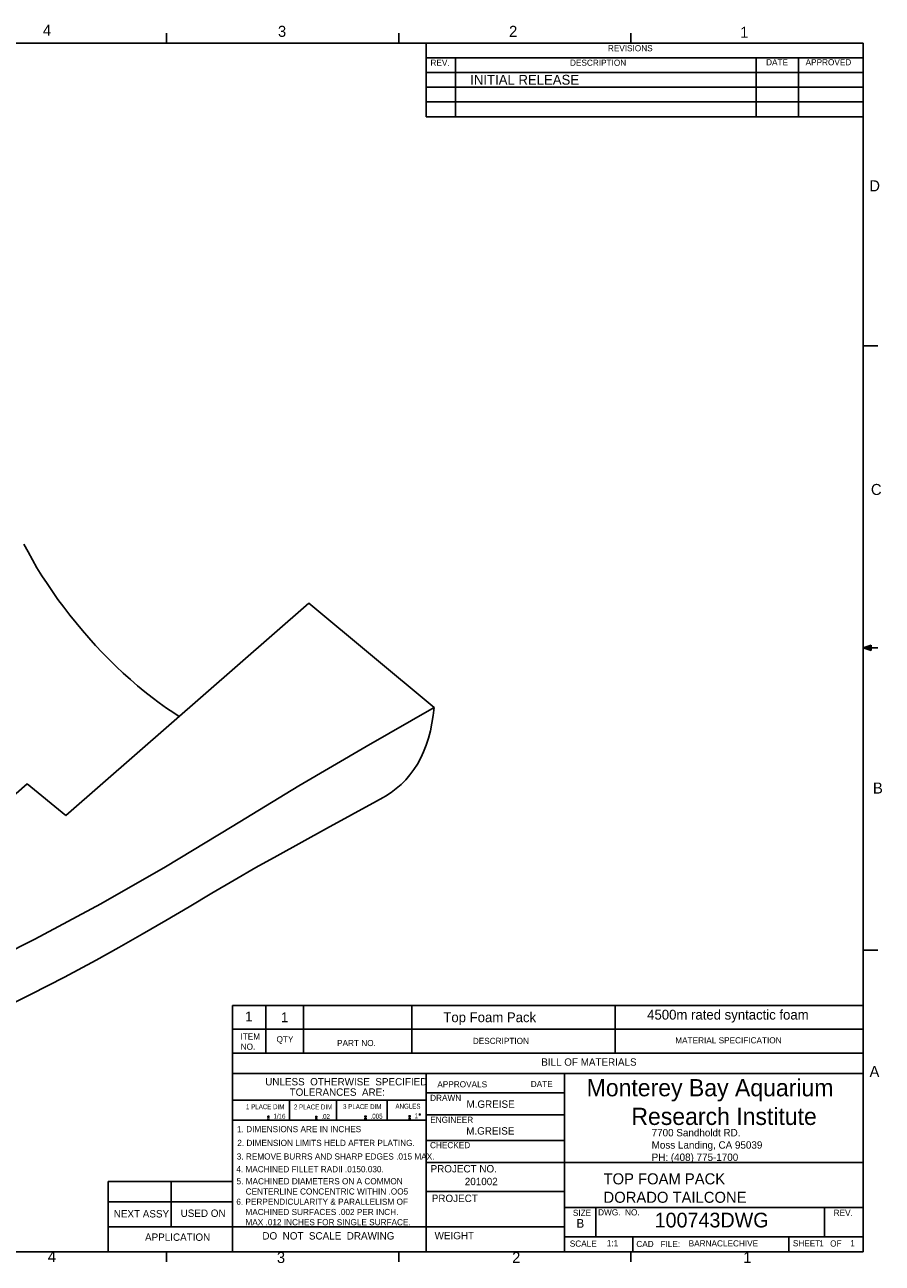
# Model space of a CAD drawing. Extents: x 0.5 to 16.5, y 0.3 to 10.8.
# Tile 2 of 2: x 9.3 to 16.5, y 0.3 to 10.8. Entities that reach past the tile are written whole.
import ezdxf

# ---------------------------------------------------------------- set-up
doc = ezdxf.new("R2010")
doc.units = 0
doc.header["$MEASUREMENT"] = 0
doc.layers.get('0').update_dxf_attribs({"linetype": 'CONTINUOUS'})

# ---------------------------------------------------------------- blocks, each defined once
blk = doc.blocks.new('NOTE61')
at = {"color": 7}
for p, q in [((0.19, -0.116), (0.19, -0.096)), ((0.18, -0.106), (0.2, -0.106)), ((0.18, -0.126), (0.2, -0.126))]:
    blk.add_line(p, q, dxfattribs=at)
at = {"color": 7, "width": 0.75}
for s, height, p in [('1 PLACE DIM', 0.04167, (0, -0.042)), ('1/16', 0.0417, (0.233, -0.123))]:
    blk.add_text(s, height=height, dxfattribs=at).set_placement(p)
blk = doc.blocks.new('NOTE62')
at = {"color": 7}
for p, q in [((0.19, -0.116), (0.19, -0.096)), ((0.18, -0.106), (0.2, -0.106)), ((0.18, -0.126), (0.2, -0.126))]:
    blk.add_line(p, q, dxfattribs=at)
at = {"color": 7, "width": 0.75}
for s, height, p in [('2 PLACE DIM', 0.04167, (0, -0.042)), ('.02', 0.0417, (0.233, -0.123))]:
    blk.add_text(s, height=height, dxfattribs=at).set_placement(p)
blk = doc.blocks.new('NOTE63')
at = {"color": 7}
for p, q in [((0.19, -0.116), (0.19, -0.096)), ((0.18, -0.106), (0.2, -0.106)), ((0.18, -0.126), (0.2, -0.126))]:
    blk.add_line(p, q, dxfattribs=at)
at = {"color": 7, "width": 0.75}
for s, height, p in [('3 PLACE DIM', 0.04167, (0, -0.042)), ('.005', 0.0417, (0.233, -0.123))]:
    blk.add_text(s, height=height, dxfattribs=at).set_placement(p)
blk = doc.blocks.new('NOTE64')
at = {"color": 7}
for p, q in [((0.12, -0.116), (0.12, -0.096)), ((0.11, -0.106), (0.13, -0.106)), ((0.11, -0.126), (0.13, -0.126))]:
    blk.add_line(p, q, dxfattribs=at)
blk.add_circle((0.207, -0.091), 0.005, dxfattribs=at)
at = {"color": 7, "width": 0.75}
for s, p in [('ANGLES', (0, -0.042)), ('1', (0.163, -0.123))]:
    blk.add_text(s, height=0.0417, dxfattribs=at).set_placement(p)

msp = doc.modelspace()

# ---------------------------------------------------------------- linework, layer by layer
at = {"color": 255, "linetype": 'CONTINUOUS'}
for p, q in [((10.47, 10.642), (10.47, 10.727)), ((12.439, 10.642), (12.439, 10.727)), ((14.407, 10.642), (14.407, 10.727)), ((0.626, 10.642), (16.376, 10.642)), ((12.672, 10.017), (12.672, 10.642)), ((16.376, 0.392), (16.376, 10.642)), ((12.672, 10.517), (16.376, 10.517)), ((12.92, 10.517), (12.92, 10.017)), ((15.469, 10.517), (15.469, 10.017)), ((15.829, 10.517), (15.829, 10.017)), ((12.672, 10.392), (16.376, 10.392)), ((12.672, 10.267), (16.376, 10.267)), ((12.672, 10.142), (16.376, 10.142)), ((16.376, 10.017), (12.672, 10.017)), ((16.376, 8.075), (16.501, 8.075)), ((16.376, 5.513), (16.443, 5.537)), ((16.376, 5.513), (16.443, 5.522)), ((16.376, 5.513), (16.501, 5.513)), ((16.376, 5.513), (16.443, 5.49)), ((16.376, 5.513), (16.443, 5.502)), ((16.443, 5.537), (16.443, 5.49)), ((16.376, 2.95), (16.501, 2.95)), ((11.029, 2.28), (11.029, 2.481)), ((11.029, 2.481), (16.376, 2.481)), ((11.313, 2.28), (11.313, 2.481)), ((11.631, 2.28), (11.631, 2.481)), ((12.55, 2.28), (12.55, 2.481)), ((14.273, 2.28), (14.273, 2.481)), ((16.376, 2.28), (11.029, 2.28)), ((11.029, 0.392), (11.029, 2.28)), ((11.313, 2.28), (11.313, 2.077)), ((11.631, 2.28), (11.631, 2.077)), ((12.55, 2.28), (12.55, 2.077)), ((14.273, 2.28), (14.273, 2.077)), ((16.376, 2.077), (11.029, 2.077)), ((12.672, 1.904), (11.029, 1.904)), ((12.672, 1.904), (16.376, 1.904)), ((12.672, 1.904), (12.672, 0.392)), ((13.843, 1.904), (13.843, 0.392)), ((12.672, 1.74), (13.843, 1.74)), ((11.029, 1.677), (12.672, 1.677)), ((11.514, 1.677), (11.514, 1.507)), ((11.911, 1.677), (11.911, 1.507)), ((12.342, 1.677), (12.342, 1.507)), ((11.911, 1.507), (11.029, 1.507)), ((11.911, 1.507), (12.672, 1.507)), ((12.672, 1.554), (13.843, 1.554)), ((12.672, 1.336), (13.843, 1.336)), ((12.672, 1.148), (13.843, 1.148)), ((13.843, 1.148), (16.376, 1.148)), ((9.976, 0.392), (9.976, 0.987)), ((9.976, 0.987), (11.029, 0.987)), ((10.509, 0.987), (10.509, 0.602)), ((13.843, 0.904), (12.672, 0.904)), ((9.976, 0.814), (11.029, 0.814)), ((13.843, 0.767), (16.376, 0.767)), ((14.11, 0.767), (14.11, 0.517)), ((16.047, 0.767), (16.047, 0.517)), ((9.976, 0.602), (13.843, 0.602)), ((13.843, 0.517), (16.376, 0.517)), ((14.422, 0.517), (14.422, 0.392)), ((15.747, 0.517), (15.747, 0.392)), ((16.376, 0.392), (0.626, 0.392)), ((10.47, 0.392), (10.47, 0.307)), ((12.439, 0.392), (12.439, 0.307)), ((14.407, 0.392), (14.407, 0.307))]:
    msp.add_line(p, q, dxfattribs=at)
at = {"color": 7, "linetype": 'CONTINUOUS'}
for p, q in [((9.616, 4.09), (11.676, 5.891)), ((12.739, 5.008), (11.676, 5.891)), ((5.896, 1.395), (9.289, 4.361)), ((9.289, 4.361), (9.616, 4.09))]:
    msp.add_line(p, q, dxfattribs=at)
at = {"color": 7, "linetype": 'CONTINUOUS', "flags": 128}
for points in [[(10.578, 4.931), (10.531, 4.961), (10.47, 5.002), (10.409, 5.046), (10.348, 5.092), (10.287, 5.141), (10.225, 5.191), (10.165, 5.244), (10.104, 5.298), (10.044, 5.355), (9.985, 5.413), (9.926, 5.473), (9.869, 5.534), (9.812, 5.597), (9.757, 5.66), (9.703, 5.725), (9.65, 5.79), (9.599, 5.857), (9.55, 5.923), (9.503, 5.99), (9.457, 6.058), (9.414, 6.125), (9.372, 6.193), (9.333, 6.26), (9.296, 6.326), (9.262, 6.393)], [(5.896, 1.395), (6.477, 1.663), (7.047, 1.947), (7.623, 2.222), (8.207, 2.485), (8.785, 2.758), (9.355, 3.043), (9.914, 3.342), (10.461, 3.656), (11.027, 3.999), (11.591, 4.342), (12.164, 4.677), (12.739, 5.008)], [(12.739, 5.008), (12.731, 4.939), (12.72, 4.873), (12.707, 4.809), (12.691, 4.747), (12.672, 4.688), (12.65, 4.632), (12.625, 4.579), (12.597, 4.528), (12.567, 4.481), (12.534, 4.436), (12.498, 4.394), (12.459, 4.355), (12.418, 4.319), (12.374, 4.286), (12.328, 4.256), (12.307, 4.244)], [(9.057, 2.443), (9.324, 2.575), (9.605, 2.72), (9.875, 2.865), (10.066, 2.972), (10.264, 3.086), (10.463, 3.202), (10.661, 3.318), (10.855, 3.432), (11.045, 3.543), (11.228, 3.649), (11.407, 3.749), (11.616, 3.865), (11.827, 3.981), (12.039, 4.097), (12.249, 4.212), (12.307, 4.244)]]:
    msp.add_lwpolyline(points, dxfattribs=at)

# ---------------------------------------------------------------- block references
for name, p in [('NOTE61', (11.144, 1.643)), ('NOTE62', (11.55, 1.641)), ('NOTE63', (11.967, 1.644)), ('NOTE64', (12.411, 1.647))]:
    msp.add_blockref(name, p)

# ---------------------------------------------------------------- texts
at = {"color": 7, "attachment_point": 1}
for s, insert, char_height in [('4', (9.422, 10.797), 0.0937), ('3', (11.415, 10.788), 0.0937), ('2', (13.374, 10.788), 0.0937), ('1', (15.333, 10.78), 0.0937), ('REVISIONS', (14.212, 10.624), 0.0521), ('DATE', (15.553, 10.505), 0.0521), ('APPROVED', (15.888, 10.505), 0.0521), ('REV.', (12.708, 10.501), 0.0521), ('DESCRIPTION', (13.891, 10.501), 0.05208), ('INITIAL RELEASE', (13.045, 10.372), 0.08333), ('D', (16.428, 9.478), 0.0937), ('C', (16.442, 6.903), 0.0937), ('B', (16.459, 4.371), 0.0937), ('1', (11.137, 2.429), 0.0833), ('1', (11.441, 2.422), 0.0833), ('Top Foam Pack', (12.817, 2.422), 0.08333), ('4500m rated syntactic foam', (14.545, 2.444), 0.08333), ('ITEM', (11.097, 2.243), 0.0521), ('QTY', (11.403, 2.22), 0.0521), ('DESCRIPTION', (13.067, 2.206), 0.05208), ('MATERIAL SPECIFICATION', (14.783, 2.211), 0.05208), ('NO.', (11.099, 2.157), 0.0521), ('PART NO.', (11.916, 2.188), 0.0521), ('BILL OF MATERIALS', (13.647, 2.032), 0.0625), ('A', (16.43, 1.967), 0.0937), ('UNLESS  OTHERWISE  SPECIFIED', (11.307, 1.865), 0.0625), ('APPROVALS', (12.766, 1.838), 0.0521), ('DATE', (13.558, 1.84), 0.0521), ('Monterey Bay Aquarium\\P       Research Institute', (14.032, 1.856), 0.14583), ('TOLERANCES  ARE:', (11.514, 1.777), 0.0625), ('DRAWN', (12.705, 1.723), 0.0521), ('M.GREISE', (13.013, 1.675), 0.0625), ('ENGINEER', (12.706, 1.537), 0.0521), ('1. DIMENSIONS ARE IN INCHES', (11.068, 1.458), 0.05208), ('M.GREISE', (13.011, 1.448), 0.0625), ('7700 Sandholdt RD.\\PMoss Landing, CA 95039\\PPH: (408) 775-1700', (14.583, 1.433), 0.0625), ('2. DIMENSION LIMITS HELD AFTER PLATING.', (11.07, 1.341), 0.05208), ('CHECKED', (12.704, 1.322), 0.0521), ('3. REMOVE BURRS AND SHARP EDGES .015 MAX.', (11.066, 1.226), 0.05208), ('4. MACHINED FILLET RADII .0150.030.', (11.062, 1.118), 0.05208), ('PROJECT NO.', (12.709, 1.127), 0.0625), ('TOP FOAM PACK\\PDORADO TAILCONE\\P', (14.175, 1.057), 0.09375), ('5. MACHINED DIAMETERS ON A COMMON\\P    CENTERLINE CONCENTRIC WITHIN .OO5', (11.064, 1.016), 0.05208), ('201002', (12.999, 1.019), 0.0625), ('6. PERPENDICULARITY & PARALLELISM OF\\P    MACHINED SURFACES .002 PER INCH.\\P    MAX .012 INCHES FOR SINGLE SURFACE.', (11.062, 0.842), 0.05208), ('PROJECT', (12.719, 0.876), 0.0625), ('NEXT ASSY', (10.023, 0.745), 0.0625), ('USED ON', (10.59, 0.75), 0.0625), ('SIZE', (13.915, 0.748), 0.0521), ('DWG.  NO.', (14.129, 0.752), 0.0521), ('REV.', (16.126, 0.748), 0.0521), ('B', (13.946, 0.669), 0.0729), ('100743DWG', (14.608, 0.723), 0.125), ('APPLICATION', (10.288, 0.547), 0.0625), ('DO  NOT  SCALE  DRAWING', (11.283, 0.558), 0.0625), ('WEIGHT', (12.743, 0.56), 0.0625), ('SCALE ', (13.889, 0.487), 0.0521), ('1:1', (14.203, 0.491), 0.0521), ('CAD   FILE:   ', (14.453, 0.484), 0.05208), ('BARNACLE\\ARCHIVE', (14.897, 0.489), 0.05208), ('SHEET', (15.78, 0.49), 0.0521), ('1', (16.004, 0.49), 0.0521), ('OF', (16.096, 0.488), 0.0521), ('1', (16.267, 0.491), 0.0521), ('4', (9.464, 0.398), 0.0937), ('3', (11.406, 0.39), 0.0937), ('2', (13.4, 0.39), 0.0937), ('1', (15.359, 0.39), 0.0937)]:
    msp.add_mtext(s, dxfattribs=dict(at, insert=insert, char_height=char_height))

doc.saveas('drawing.dxf')
